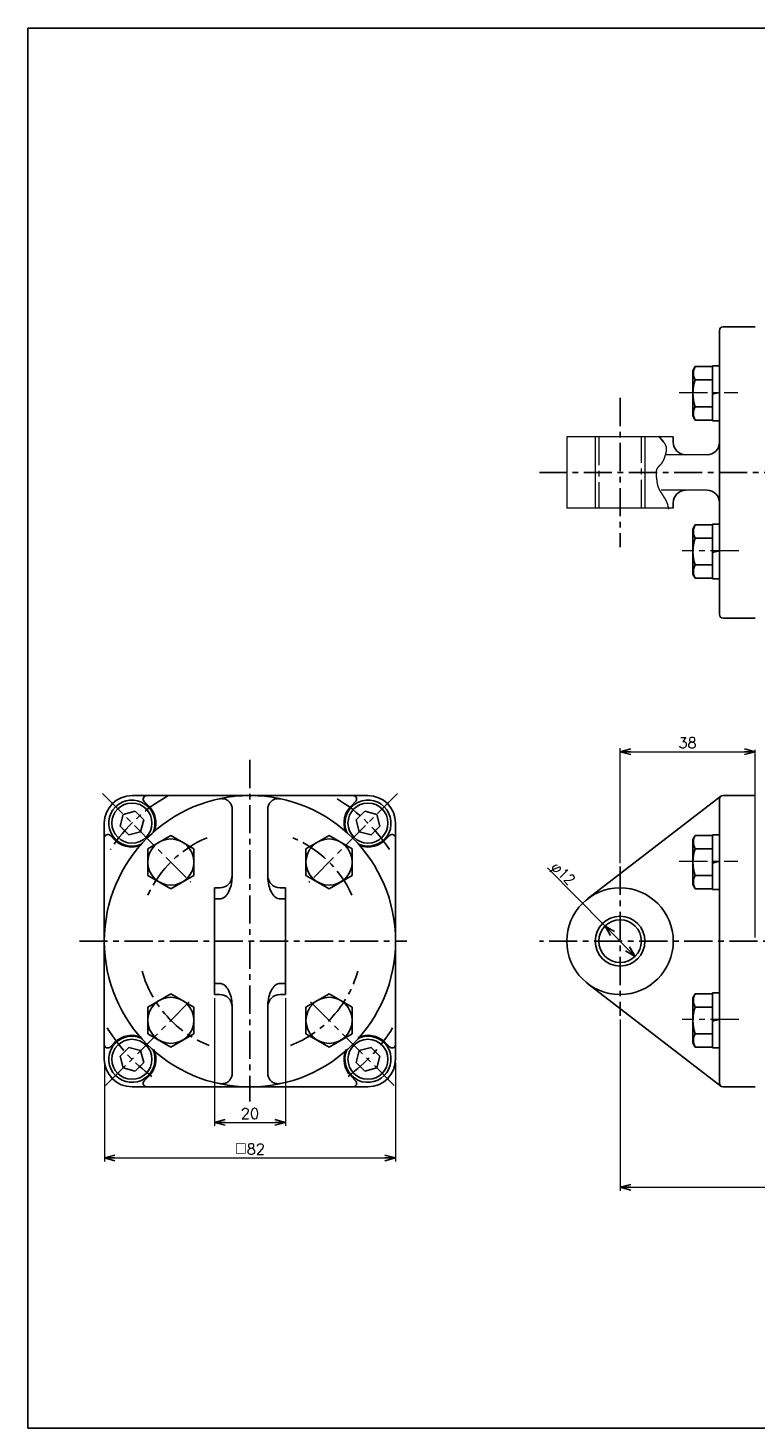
# Model space of a CAD drawing. Header units: millimetres. Extents: x -272 to 287, y -200 to 200.
# Tile 1 of 2: x -272 to -67, y -194 to 200. Entities that reach past the tile are written whole.
import ezdxf
from ezdxf.enums import TextEntityAlignment as Align

# ---------------------------------------------------------------- set-up
doc = ezdxf.new("R2010")
doc.units = ezdxf.units.MM
doc.header["$LTSCALE"] = 0.25
doc.linetypes.add('CENTER', pattern=[50.8, 31.75, -6.35, 6.35, -6.35])
doc.layers.add('ZUWAKU', color=7, linetype='Continuous')
doc.styles.add('FdaStyle0', font='txt.shx', dxfattribs={"bigfont": 'bigfont'})
doc.dimstyles.new('DaDimRotatedStyle', dxfattribs={"dimtxt": 3, "dimasz": 3.000002, "dimexe": 1, "dimexo": 1, "dimgap": 1, "dimtad": 3, "dimdsep": 46, "dimtxsty": 'FdaStyle0', "dimblk1": 'OPEN30', "dimblk2": 'OPEN30', "dimsah": 1, "dimcen": 0.09, "dimclrd": 4, "dimclre": 4, "dimclrt": 4, "dimadec": 0, "dimazin": 2, "dimtfac": 1, "dimtdec": 4, "dimtmove": 0, "dimatfit": 0, "dimfxl": 1, "dimarcsym": 0})

# ---------------------------------------------------------------- blocks, each defined once
blk = doc.blocks.new('_OPEN30')
at = {"color": 0, "linetype": 'ByBlock', "lineweight": -2}
for p, q in [((-1, 0.267949), (0, 0)), ((0, 0), (-1, -0.267949)), ((0, 0), (-1, 0))]:
    blk.add_line(p, q, dxfattribs=at)
blk = doc.blocks.new('DC_GROUP_Φ63_1')
at = {"color": 4, "linetype": 'Continuous', "lineweight": 25}
for p, q in [((-217.91, -16.92), (-217.99, -16.94)), ((-217.66, -16.89), (-217.91, -16.92)), ((-217.41, -16.88), (-217.66, -16.89)), ((-217.16, -16.89), (-217.41, -16.88)), ((-216.91, -16.92), (-217.16, -16.89)), ((-216.66, -16.98), (-216.91, -16.92)), ((-216.42, -17.05), (-216.66, -16.98)), ((-216.19, -17.15), (-216.42, -17.05)), ((-215.96, -17.27), (-216.19, -17.15)), ((-215.75, -17.41), (-215.96, -17.27)), ((-215.55, -17.56), (-215.75, -17.41)), ((-215.36, -17.74), (-215.55, -17.56)), ((-215.19, -17.93), (-215.36, -17.74)), ((-215.04, -18.13), (-215.19, -17.93)), ((-214.9, -18.34), (-215.04, -18.13)), ((-214.78, -18.57), (-214.9, -18.34)), ((-214.68, -18.81), (-214.78, -18.57)), ((-214.61, -19.05), (-214.68, -18.81)), ((-214.55, -19.3), (-214.61, -19.05)), ((-214.52, -19.56), (-214.55, -19.3)), ((-214.5, -19.81), (-214.52, -19.56))]:
    blk.add_line(p, q, dxfattribs=at)
blk = doc.blocks.new('DC_GROUP_Φ63_2')
at = {"color": 4, "linetype": 'Continuous', "lineweight": 25}
for p, q in [((-214.52, -94.44), (-214.55, -94.7)), ((-214.5, -94.19), (-214.52, -94.44)), ((-217.91, -97.08), (-217.99, -97.06)), ((-217.66, -97.11), (-217.91, -97.08)), ((-217.41, -97.12), (-217.66, -97.11)), ((-217.16, -97.11), (-217.41, -97.12)), ((-216.91, -97.08), (-217.16, -97.11)), ((-216.66, -97.02), (-216.91, -97.08)), ((-216.42, -96.95), (-216.66, -97.02)), ((-216.19, -96.85), (-216.42, -96.95)), ((-215.96, -96.73), (-216.19, -96.85)), ((-215.75, -96.59), (-215.96, -96.73)), ((-215.55, -96.44), (-215.75, -96.59)), ((-215.36, -96.26), (-215.55, -96.44)), ((-215.19, -96.07), (-215.36, -96.26)), ((-215.04, -95.87), (-215.19, -96.07)), ((-214.9, -95.66), (-215.04, -95.87)), ((-214.78, -95.43), (-214.9, -95.66)), ((-214.68, -95.19), (-214.78, -95.43)), ((-214.61, -94.95), (-214.68, -95.19)), ((-214.55, -94.7), (-214.61, -94.95))]:
    blk.add_line(p, q, dxfattribs=at)
blk = doc.blocks.new('DC_GROUP_Φ63_3')
at = {"color": 4, "linetype": 'Continuous', "lineweight": 25}
for p, q in [((-214.56, -39.65), (-214.52, -39.08)), ((-214.52, -39.08), (-214.5, -38.5)), ((-215.75, -43.57), (-215.53, -43.18)), ((-215.53, -43.18), (-215.32, -42.75)), ((-215.32, -42.75), (-215.14, -42.29)), ((-215.14, -42.29), (-214.97, -41.81)), ((-214.97, -41.81), (-214.83, -41.3)), ((-214.83, -41.3), (-214.72, -40.76)), ((-214.72, -40.76), (-214.62, -40.21)), ((-214.62, -40.21), (-214.56, -39.65)), ((-218, -45.12), (-217.7, -45.09)), ((-217.7, -45.09), (-217.4, -45.01)), ((-217.4, -45.01), (-217.1, -44.89)), ((-217.1, -44.89), (-216.81, -44.72)), ((-216.81, -44.72), (-216.52, -44.5)), ((-216.52, -44.5), (-216.25, -44.23)), ((-216.25, -44.23), (-216, -43.92)), ((-216, -43.92), (-215.75, -43.57))]:
    blk.add_line(p, q, dxfattribs=at)
blk = doc.blocks.new('DC_GROUP_Φ63_4')
at = {"color": 4, "linetype": 'Continuous', "lineweight": 25}
for p, q in [((-218, -68.88), (-217.7, -68.91)), ((-217.7, -68.91), (-217.4, -68.99)), ((-217.4, -68.99), (-217.1, -69.11)), ((-217.1, -69.11), (-216.81, -69.28)), ((-216.81, -69.28), (-216.52, -69.5)), ((-216.52, -69.5), (-216.25, -69.77)), ((-216.25, -69.77), (-216, -70.08)), ((-216, -70.08), (-215.75, -70.43)), ((-215.75, -70.43), (-215.53, -70.82)), ((-215.53, -70.82), (-215.32, -71.25)), ((-215.32, -71.25), (-215.14, -71.71)), ((-215.14, -71.71), (-214.97, -72.19)), ((-214.97, -72.19), (-214.83, -72.7)), ((-214.83, -72.7), (-214.72, -73.24)), ((-214.72, -73.24), (-214.62, -73.79)), ((-214.62, -73.79), (-214.56, -74.35)), ((-214.56, -74.35), (-214.52, -74.92)), ((-214.52, -74.92), (-214.5, -75.5))]:
    blk.add_line(p, q, dxfattribs=at)
blk = doc.blocks.new('DC_GROUP_Φ63_5')
at = {"color": 4, "linetype": 'Continuous', "lineweight": 25}
for p, q in [((-217.91, -16.92), (-217.99, -16.94)), ((-217.66, -16.89), (-217.91, -16.92)), ((-217.41, -16.88), (-217.66, -16.89)), ((-217.16, -16.89), (-217.41, -16.88)), ((-216.91, -16.92), (-217.16, -16.89)), ((-216.66, -16.98), (-216.91, -16.92)), ((-216.42, -17.05), (-216.66, -16.98)), ((-216.19, -17.15), (-216.42, -17.05)), ((-215.96, -17.27), (-216.19, -17.15)), ((-215.75, -17.41), (-215.96, -17.27)), ((-215.55, -17.56), (-215.75, -17.41)), ((-215.36, -17.74), (-215.55, -17.56)), ((-215.19, -17.93), (-215.36, -17.74)), ((-215.04, -18.13), (-215.19, -17.93)), ((-214.9, -18.34), (-215.04, -18.13)), ((-214.78, -18.57), (-214.9, -18.34)), ((-214.68, -18.81), (-214.78, -18.57)), ((-214.61, -19.05), (-214.68, -18.81)), ((-214.55, -19.3), (-214.61, -19.05)), ((-214.52, -19.56), (-214.55, -19.3)), ((-214.5, -19.81), (-214.52, -19.56))]:
    blk.add_line(p, q, dxfattribs=at)
blk = doc.blocks.new('DC_GROUP_Φ63_6')
at = {"color": 4, "linetype": 'Continuous', "lineweight": 25}
for p, q in [((-214.52, -94.44), (-214.55, -94.7)), ((-214.5, -94.19), (-214.52, -94.44)), ((-217.91, -97.08), (-217.99, -97.06)), ((-217.66, -97.11), (-217.91, -97.08)), ((-217.41, -97.12), (-217.66, -97.11)), ((-217.16, -97.11), (-217.41, -97.12)), ((-216.91, -97.08), (-217.16, -97.11)), ((-216.66, -97.02), (-216.91, -97.08)), ((-216.42, -96.95), (-216.66, -97.02)), ((-216.19, -96.85), (-216.42, -96.95)), ((-215.96, -96.73), (-216.19, -96.85)), ((-215.75, -96.59), (-215.96, -96.73)), ((-215.55, -96.44), (-215.75, -96.59)), ((-215.36, -96.26), (-215.55, -96.44)), ((-215.19, -96.07), (-215.36, -96.26)), ((-215.04, -95.87), (-215.19, -96.07)), ((-214.9, -95.66), (-215.04, -95.87)), ((-214.78, -95.43), (-214.9, -95.66)), ((-214.68, -95.19), (-214.78, -95.43)), ((-214.61, -94.95), (-214.68, -95.19)), ((-214.55, -94.7), (-214.61, -94.95))]:
    blk.add_line(p, q, dxfattribs=at)
blk = doc.blocks.new('DC_GROUP_Φ63_8')
at = {"color": 4, "linetype": 'Continuous', "lineweight": 25}
for p, q in [((-204.51, -19.81), (-204.49, -19.56)), ((-204.49, -19.56), (-204.46, -19.3)), ((-204.46, -19.3), (-204.4, -19.05)), ((-204.4, -19.05), (-204.32, -18.81)), ((-204.32, -18.81), (-204.23, -18.57)), ((-204.23, -18.57), (-204.11, -18.34)), ((-204.11, -18.34), (-203.97, -18.13)), ((-203.97, -18.13), (-203.82, -17.93)), ((-203.82, -17.93), (-203.64, -17.74)), ((-203.64, -17.74), (-203.46, -17.56)), ((-203.46, -17.56), (-203.26, -17.41)), ((-203.26, -17.41), (-203.04, -17.27)), ((-203.04, -17.27), (-202.82, -17.15)), ((-202.82, -17.15), (-202.59, -17.05)), ((-202.59, -17.05), (-202.35, -16.98)), ((-202.35, -16.98), (-202.1, -16.92)), ((-202.1, -16.92), (-201.85, -16.89)), ((-201.85, -16.89), (-201.6, -16.88)), ((-201.6, -16.88), (-201.35, -16.89)), ((-201.35, -16.89), (-201.1, -16.92)), ((-201.1, -16.92), (-201.01, -16.94))]:
    blk.add_line(p, q, dxfattribs=at)
blk = doc.blocks.new('DC_GROUP_Φ63_9')
at = {"color": 4, "linetype": 'Continuous', "lineweight": 25}
for p, q in [((-204.51, -94.19), (-204.49, -94.44)), ((-204.49, -94.44), (-204.46, -94.7)), ((-204.46, -94.7), (-204.4, -94.95)), ((-204.4, -94.95), (-204.32, -95.19)), ((-204.32, -95.19), (-204.23, -95.43)), ((-204.23, -95.43), (-204.11, -95.66)), ((-204.11, -95.66), (-203.97, -95.87)), ((-203.97, -95.87), (-203.82, -96.07)), ((-203.82, -96.07), (-203.64, -96.26)), ((-203.64, -96.26), (-203.46, -96.44)), ((-203.46, -96.44), (-203.26, -96.59)), ((-203.26, -96.59), (-203.04, -96.73)), ((-203.04, -96.73), (-202.82, -96.85)), ((-202.82, -96.85), (-202.59, -96.95)), ((-202.59, -96.95), (-202.35, -97.02)), ((-202.35, -97.02), (-202.1, -97.08)), ((-202.1, -97.08), (-201.85, -97.11)), ((-201.85, -97.11), (-201.6, -97.12)), ((-201.6, -97.12), (-201.35, -97.11)), ((-201.35, -97.11), (-201.1, -97.08)), ((-201.1, -97.08), (-201.01, -97.06))]:
    blk.add_line(p, q, dxfattribs=at)
blk = doc.blocks.new('DC_GROUP_Φ63_10')
at = {"color": 4, "linetype": 'Continuous', "lineweight": 25}
for p, q in [((-204.49, -39.08), (-204.5, -38.5)), ((-204.45, -39.65), (-204.49, -39.08)), ((-204.38, -40.21), (-204.45, -39.65)), ((-204.29, -40.76), (-204.38, -40.21)), ((-204.18, -41.3), (-204.29, -40.76)), ((-204.04, -41.81), (-204.18, -41.3)), ((-203.87, -42.29), (-204.04, -41.81)), ((-203.69, -42.75), (-203.87, -42.29)), ((-203.48, -43.18), (-203.69, -42.75)), ((-203.25, -43.57), (-203.48, -43.18)), ((-203.01, -43.92), (-203.25, -43.57)), ((-202.75, -44.23), (-203.01, -43.92)), ((-202.48, -44.5), (-202.75, -44.23)), ((-202.2, -44.72), (-202.48, -44.5)), ((-201.91, -44.89), (-202.2, -44.72)), ((-201.61, -45.01), (-201.91, -44.89)), ((-201.31, -45.09), (-201.61, -45.01)), ((-201, -45.12), (-201.31, -45.09))]:
    blk.add_line(p, q, dxfattribs=at)
blk = doc.blocks.new('DC_GROUP_Φ63_11')
at = {"color": 4, "linetype": 'Continuous', "lineweight": 25}
for p, q in [((-203.48, -70.82), (-203.69, -71.25)), ((-203.25, -70.43), (-203.48, -70.82)), ((-203.01, -70.08), (-203.25, -70.43)), ((-202.75, -69.77), (-203.01, -70.08)), ((-202.48, -69.5), (-202.75, -69.77)), ((-202.2, -69.28), (-202.48, -69.5)), ((-201.91, -69.11), (-202.2, -69.28)), ((-201.61, -68.99), (-201.91, -69.11)), ((-201.31, -68.91), (-201.61, -68.99)), ((-201, -68.88), (-201.31, -68.91)), ((-204.45, -74.35), (-204.49, -74.92)), ((-204.38, -73.79), (-204.45, -74.35)), ((-204.29, -73.24), (-204.38, -73.79)), ((-204.18, -72.7), (-204.29, -73.24)), ((-204.04, -72.19), (-204.18, -72.7)), ((-203.87, -71.71), (-204.04, -72.19)), ((-203.69, -71.25), (-203.87, -71.71)), ((-204.49, -74.92), (-204.5, -75.5))]:
    blk.add_line(p, q, dxfattribs=at)
blk = doc.blocks.new('DC_GROUP_Φ63_12')
at = {"color": 4, "linetype": 'Continuous', "lineweight": 25}
for p, q in [((-204.51, -19.81), (-204.49, -19.56)), ((-204.49, -19.56), (-204.46, -19.3)), ((-204.46, -19.3), (-204.4, -19.05)), ((-204.4, -19.05), (-204.32, -18.81)), ((-204.32, -18.81), (-204.23, -18.57)), ((-204.23, -18.57), (-204.11, -18.34)), ((-204.11, -18.34), (-203.97, -18.13)), ((-203.97, -18.13), (-203.82, -17.93)), ((-203.82, -17.93), (-203.64, -17.74)), ((-203.64, -17.74), (-203.46, -17.56)), ((-203.46, -17.56), (-203.26, -17.41)), ((-203.26, -17.41), (-203.04, -17.27)), ((-203.04, -17.27), (-202.82, -17.15)), ((-202.82, -17.15), (-202.59, -17.05)), ((-202.59, -17.05), (-202.35, -16.98)), ((-202.35, -16.98), (-202.1, -16.92)), ((-202.1, -16.92), (-201.85, -16.89)), ((-201.85, -16.89), (-201.6, -16.88)), ((-201.6, -16.88), (-201.35, -16.89)), ((-201.35, -16.89), (-201.1, -16.92)), ((-201.1, -16.92), (-201.01, -16.94))]:
    blk.add_line(p, q, dxfattribs=at)
blk = doc.blocks.new('DC_GROUP_Φ63_13')
at = {"color": 4, "linetype": 'Continuous', "lineweight": 25}
for p, q in [((-204.51, -94.19), (-204.49, -94.44)), ((-204.49, -94.44), (-204.46, -94.7)), ((-204.46, -94.7), (-204.4, -94.95)), ((-204.4, -94.95), (-204.32, -95.19)), ((-204.32, -95.19), (-204.23, -95.43)), ((-204.23, -95.43), (-204.11, -95.66)), ((-204.11, -95.66), (-203.97, -95.87)), ((-203.97, -95.87), (-203.82, -96.07)), ((-203.82, -96.07), (-203.64, -96.26)), ((-203.64, -96.26), (-203.46, -96.44)), ((-203.46, -96.44), (-203.26, -96.59)), ((-203.26, -96.59), (-203.04, -96.73)), ((-203.04, -96.73), (-202.82, -96.85)), ((-202.82, -96.85), (-202.59, -96.95)), ((-202.59, -96.95), (-202.35, -97.02)), ((-202.35, -97.02), (-202.1, -97.08)), ((-202.1, -97.08), (-201.85, -97.11)), ((-201.85, -97.11), (-201.6, -97.12)), ((-201.6, -97.12), (-201.35, -97.11)), ((-201.35, -97.11), (-201.1, -97.08)), ((-201.1, -97.08), (-201.01, -97.06))]:
    blk.add_line(p, q, dxfattribs=at)
blk = doc.blocks.new('*D15')
at = {"color": 4, "linetype": 'Continuous', "lineweight": 13}
for p, q in [((-219.5, -73), (-219.5, -109)), ((-199.5, -73), (-199.5, -109)), ((-219.5, -108), (-199.5, -108))]:
    blk.add_line(p, q, dxfattribs=at)
at = {"color": 4, "xscale": 3.000002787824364, "yscale": 2.999989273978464}
for p, rotation in [((-219.5, -108), 180), ((-199.5, -108), 360)]:
    blk.add_blockref('_OPEN30', p, dxfattribs=dict(at, rotation=rotation))
at = {"color": 4, "insert": (-209.5, -107), "char_height": 3, "width": 11.25, "attachment_point": 8, "style": 'FdaStyle0'}
blk.add_mtext('\\T1.00;20', dxfattribs=at)
blk = doc.blocks.new('*D16')
at = {"color": 4, "linetype": 'Continuous', "lineweight": 13}
for p, q in [((-250.5, -91.2), (-250.5, -119)), ((-168.5, -91.2), (-168.5, -119)), ((-250.5, -118), (-168.5, -118))]:
    blk.add_line(p, q, dxfattribs=at)
at = {"color": 4, "xscale": 3.000002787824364, "yscale": 2.999989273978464}
for p, rotation in [((-250.5, -118), 180), ((-168.5, -118), 360)]:
    blk.add_blockref('_OPEN30', p, dxfattribs=dict(at, rotation=rotation))
at = {"color": 4, "insert": (-209.5, -117), "char_height": 3, "width": 15, "attachment_point": 8, "style": 'FdaStyle0'}
blk.add_mtext('\\T1.00;□82', dxfattribs=at)
blk = doc.blocks.new('*D26')
at = {"color": 4, "linetype": 'Continuous', "lineweight": 13}
for p, q in [((142.71, -63), (142.71, -127.25)), ((-105.29, -79), (-105.29, -127.25)), ((-105.29, -126.25), (142.71, -126.25))]:
    blk.add_line(p, q, dxfattribs=at)
at = {"color": 4, "xscale": 3.000002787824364, "yscale": 2.999989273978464}
for p, rotation in [((-105.29, -126.25), 180), ((142.71, -126.25), 360)]:
    blk.add_blockref('_OPEN30', p, dxfattribs=dict(at, rotation=rotation))
at = {"color": 4, "insert": (18.71, -125.25), "char_height": 3, "width": 15, "attachment_point": 8, "style": 'FdaStyle0'}
blk.add_mtext('\\T1.00;248', dxfattribs=at)
blk = doc.blocks.new('*D27')
at = {"color": 4, "linetype": 'Continuous', "lineweight": 13}
for p, q in [((-105.29, -35), (-105.29, -2.67)), ((-105.29, -3.67), (-67.29, -3.67)), ((-67.29, -56), (-67.29, -3.16))]:
    blk.add_line(p, q, dxfattribs=at)
at = {"color": 4, "xscale": 3.000002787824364, "yscale": 2.999989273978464}
for p, rotation in [((-105.29, -3.67), 180), ((-67.29, -3.67), 360)]:
    blk.add_blockref('_OPEN30', p, dxfattribs=dict(at, rotation=rotation))
at = {"color": 4, "insert": (-86.29, -2.67), "char_height": 3, "width": 11.25, "attachment_point": 8, "style": 'FdaStyle0'}
blk.add_mtext('\\T1.00;38', dxfattribs=at)
blk = doc.blocks.new('DC_GROUP_Φ63_20')
at = {"color": 4, "linetype": 'CENTER', "lineweight": 13}
for centre, radius, start, end in [((-94.32, 84.97), 0.0272, 323.5083, 214.2534), ((-92.81, 85.93), 1.81, 212.7361, 220.6759), ((-95.85, 82.97), 2.52, 45.2291, 51.7997), ((-80.72, 95.8), 17.42, 219.3557, 220.8968), ((-99.94, 78.7), 8.43, 42.685, 45.9245), ((-44.08, 127.37), 65.79, 220.7912, 221.3259), ((-101.69, 77.07), 10.82, 39.6218, 42.7953), ((114.32, 266.52), 276.62, 221.3055, 221.4477), ((-100.52, 78.02), 9.32, 35.6502, 39.6942), ((-98.03, 79.79), 6.26, 29.7773, 35.7672), ((-95.59, 81.17), 3.46, 20.1059, 29.9776), ((-99.95, 81.63), 7.65, 336.5949, 340.2372), ((-103.16, 82.79), 11.06, 340.2339, 342.7499), ((-111.17, 85.28), 19.45, 342.7482, 344.1709), ((-108.46, 84.6), 16.66, 343.8839, 345.5249), ((-94.88, 81.44), 2.7, 8.6766, 19.8559), ((-97.79, 81.84), 5.64, 345.5153, 350.3062), ((-95.63, 81.47), 3.44, 350.3344, 358.1934), ((-94.91, 81.44), 2.73, 358.2885, 8.5299), ((-89.42, 74.83), 5.71, 178.5816, 183.58), ((-92.12, 74.9), 3.01, 169.5541, 178.6515), ((-93.21, 75.1), 1.9, 155.7119, 169.5639), ((-93.04, 74.99), 2.1, 142.1597, 154.7596), ((-91.32, 73.66), 4.27, 135.7609, 142.2145), ((-76.97, 59.72), 24.27, 134.6538, 135.8243), ((-99.39, 82.41), 7.62, 314.6503, 318.395), ((-96.71, 80), 4.02, 318.7959, 325.7959), ((-97.25, 80.37), 4.67, 325.8189, 331.7865), ((-98.24, 80.89), 5.79, 331.7908, 336.5967), ((-76.96, 75.6), 18.19, 183.5398, 185.1389), ((-147.15, 69.51), 52.26, 4.3485, 4.9002), ((-28.89, 78.48), 66.33, 184.3304, 184.757), ((-76.71, 74.5), 18.35, 184.7525, 186.2675), ((-84.69, 73.62), 10.32, 186.2644, 188.9148), ((-87.86, 73.12), 7.11, 188.9156, 192.719), ((-89.44, 72.77), 5.5, 192.7302, 197.6283), ((-89.12, 72.88), 5.84, 197.7491, 202.3873), ((-87.95, 73.36), 7.1, 202.3866, 206.2378), ((-86.29, 74.18), 8.94, 206.2348, 209.3265), ((-83.84, 75.56), 11.76, 209.3229, 211.697), ((-79.75, 78.08), 16.56, 211.6939, 213.3921), ((-71.23, 83.69), 26.77, 213.39, 214.4441), ((-32.33, 110.39), 73.95, 214.455, 214.8359), ((-116.74, 51.63), 28.9, 33.8931, 34.8617), ((-102.13, 61.45), 11.3, 31.4424, 33.8976), ((-98.35, 63.75), 6.87, 27.45, 31.4462), ((-96.62, 64.66), 4.92, 21.8968, 27.4463), ((-96.91, 64.56), 5.22, 16.4149, 21.6496), ((-99.1, 63.92), 7.51, 12.7431, 16.4166), ((-104.32, 62.73), 12.86, 10.5843, 12.7485), ((-130.24, 57.89), 39.22, 9.8745, 10.5881)]:
    blk.add_arc(centre, radius, start, end, dxfattribs=at)

msp = doc.modelspace()

# ---------------------------------------------------------------- linework, layer by layer
at = {"color": 4, "linetype": 'Continuous', "lineweight": 25}
for p, q in [((-77.293, 114.911), (-77.293, 34.911)), ((-76.293, 115.911), (-67.293, 115.911)), ((-84.097, 104.691), (-84.793, 103.485)), ((-84.793, 103.485), (-84.793, 90.885)), ((-79.293, 104.691), (-84.097, 104.691)), ((-79.293, 104.885), (-79.293, 89.485)), ((-79.293, 104.885), (-77.293, 104.885)), ((-77.293, 105.685), (-77.293, 88.685)), ((-79.293, 100.938), (-84.097, 100.938)), ((-79.293, 96.917), (-77.293, 97.453)), ((-84.097, 89.68), (-84.793, 90.885)), ((-79.293, 93.432), (-84.097, 93.432)), ((-79.293, 89.68), (-84.097, 89.68)), ((-79.293, 89.485), (-77.293, 89.485)), ((-90.293, 83.411), (-90.293, 84.911)), ((-77.293, 83.411), (-77.293, 84.911)), ((-90.293, 66.411), (-90.293, 64.911)), ((-77.293, 66.411), (-77.293, 64.911)), ((-84.097, 60.143), (-84.793, 58.938)), ((-79.293, 60.143), (-84.097, 60.143)), ((-79.293, 60.338), (-79.293, 44.938)), ((-79.293, 60.338), (-77.293, 60.338)), ((-77.293, 61.138), (-77.293, 44.138)), ((-84.793, 58.938), (-84.793, 46.338)), ((-79.293, 56.39), (-84.097, 56.39)), ((-79.293, 52.37), (-77.293, 52.905)), ((-79.293, 48.885), (-84.097, 48.885)), ((-84.097, 45.132), (-84.793, 46.338)), ((-79.293, 45.132), (-84.097, 45.132)), ((-79.293, 44.938), (-77.293, 44.938)), ((-76.293, 33.911), (-67.293, 33.911)), ((-242.704, -16), (-209.504, -16)), ((-237.965, -18.993), (-239.251, -17.707)), ((-214.504, -19.557), (-214.504, -38.5)), ((-176.304, -16), (-209.504, -16)), ((-204.504, -19.557), (-204.504, -38.5)), ((-181.043, -18.993), (-179.757, -17.707)), ((-76.903, -16.208), (-114.444, -45.115)), ((-77.293, -17), (-77.293, -97)), ((-76.293, -16), (-67.293, -16)), ((-245.187, -21.317), (-246.084, -24.663)), ((-241.841, -20.42), (-245.187, -21.317)), ((-239.392, -22.869), (-241.841, -20.42)), ((-240.288, -26.215), (-239.392, -22.869)), ((-179.616, -22.869), (-177.166, -20.42)), ((-178.719, -26.215), (-179.616, -22.869)), ((-177.166, -20.42), (-173.82, -21.317)), ((-173.82, -21.317), (-172.924, -24.663)), ((-250.504, -57), (-250.504, -23.8)), ((-247.511, -28.539), (-248.797, -27.253)), ((-246.084, -24.663), (-243.635, -27.112)), ((-243.635, -27.112), (-240.288, -26.215)), ((-231.778, -27.221), (-238.278, -30.973)), ((-225.278, -30.973), (-231.778, -27.221)), ((-193.73, -30.973), (-187.23, -27.221)), ((-187.23, -27.221), (-180.73, -30.973)), ((-175.373, -27.112), (-178.719, -26.215)), ((-172.924, -24.663), (-175.373, -27.112)), ((-171.497, -28.539), (-170.211, -27.253)), ((-168.504, -57), (-168.504, -23.8)), ((-84.097, -27.221), (-84.793, -28.426)), ((-79.293, -27.221), (-84.097, -27.221)), ((-79.293, -27.026), (-79.293, -42.426)), ((-79.293, -27.026), (-77.293, -27.026)), ((-77.293, -26.226), (-77.293, -43.226)), ((-238.278, -30.973), (-238.278, -38.479)), ((-225.278, -38.479), (-225.278, -30.973)), ((-193.73, -38.479), (-193.73, -30.973)), ((-180.73, -30.973), (-180.73, -38.479)), ((-84.793, -28.426), (-84.793, -41.026)), ((-79.293, -30.973), (-84.097, -30.973)), ((-79.293, -34.994), (-77.293, -34.458)), ((-238.278, -38.479), (-231.778, -42.232)), ((-231.778, -42.232), (-225.278, -38.479)), ((-187.23, -42.232), (-193.73, -38.479)), ((-180.73, -38.479), (-187.23, -42.232)), ((-109.506, -52.728), (-125.686, -36.321)), ((-79.293, -38.479), (-84.097, -38.479)), ((-219.504, -42), (-219.504, -72)), ((-218.004, -42), (-219.504, -42)), ((-201.004, -42), (-199.504, -42)), ((-199.504, -42), (-199.504, -72)), ((-84.097, -42.232), (-84.793, -41.026)), ((-79.293, -42.232), (-84.097, -42.232)), ((-79.293, -42.426), (-77.293, -42.426)), ((-218.004, -45.115), (-219.504, -45.115)), ((-201.004, -45.115), (-199.504, -45.115)), ((-109.506, -52.728), (-101.08, -61.272)), ((-250.504, -90.2), (-250.504, -57)), ((-168.504, -90.2), (-168.504, -57)), ((-218.004, -68.885), (-219.504, -68.885)), ((-201.004, -68.885), (-199.504, -68.885)), ((-76.903, -97.792), (-114.444, -68.885)), ((-77.293, -70.774), (-77.293, -87.774)), ((-231.778, -71.768), (-238.278, -75.521)), ((-225.278, -75.521), (-231.778, -71.768)), ((-218.004, -72), (-219.504, -72)), ((-201.004, -72), (-199.504, -72)), ((-193.73, -75.521), (-187.23, -71.768)), ((-187.23, -71.768), (-180.73, -75.521)), ((-84.097, -71.768), (-84.793, -72.974)), ((-84.793, -72.974), (-84.793, -85.574)), ((-79.293, -71.768), (-84.097, -71.768)), ((-79.293, -71.574), (-79.293, -86.974)), ((-79.293, -71.574), (-77.293, -71.574)), ((-238.278, -75.521), (-238.278, -83.027)), ((-225.278, -83.027), (-225.278, -75.521)), ((-214.504, -94.187), (-214.504, -75.5)), ((-204.504, -94.187), (-204.504, -75.5)), ((-193.73, -83.027), (-193.73, -75.521)), ((-180.73, -75.521), (-180.73, -83.027)), ((-79.293, -75.521), (-84.097, -75.521)), ((-79.293, -79.542), (-77.293, -79.006)), ((-247.511, -85.461), (-248.797, -86.747)), ((-238.278, -83.027), (-231.778, -86.779)), ((-231.778, -86.779), (-225.278, -83.027)), ((-187.23, -86.779), (-193.73, -83.027)), ((-180.73, -83.027), (-187.23, -86.779)), ((-171.497, -85.461), (-170.211, -86.747)), ((-84.097, -86.779), (-84.793, -85.574)), ((-79.293, -83.027), (-84.097, -83.027)), ((-243.635, -86.888), (-246.084, -89.337)), ((-246.084, -89.337), (-245.187, -92.684)), ((-240.288, -87.785), (-243.635, -86.888)), ((-239.392, -91.131), (-240.288, -87.785)), ((-179.616, -91.131), (-178.719, -87.785)), ((-178.719, -87.785), (-175.373, -86.888)), ((-175.373, -86.888), (-172.924, -89.337)), ((-172.924, -89.337), (-173.82, -92.684)), ((-79.293, -86.779), (-84.097, -86.779)), ((-79.293, -86.974), (-77.293, -86.974)), ((-245.187, -92.684), (-241.841, -93.58)), ((-241.841, -93.58), (-239.392, -91.131)), ((-177.166, -93.58), (-179.616, -91.131)), ((-173.82, -92.684), (-177.166, -93.58)), ((-209.504, -98), (-242.704, -98)), ((-237.965, -95.007), (-239.251, -96.293)), ((-209.504, -98), (-176.304, -98)), ((-181.043, -95.007), (-179.757, -96.293)), ((-76.293, -98), (-67.293, -98))]:
    msp.add_line(p, q, dxfattribs=at)
at = {"color": 4, "linetype": 'CENTER', "lineweight": 25}
for p, q in [((-105.293, 95.911), (-105.293, 53.911)), ((146.435, 74.911), (-127.945, 74.911)), ((-209.504, -6), (-209.504, -102.071)), ((-251.034, -15.47), (-226.121, -40.383)), ((-167.973, -15.47), (-192.887, -40.383)), ((-105.293, -36), (-105.293, -78)), ((-257.504, -57), (-165.308, -57)), ((149.339, -57), (-127.945, -57)), ((-250.145, -97.641), (-226.586, -74.082)), ((-168.863, -97.641), (-192.422, -74.082))]:
    msp.add_line(p, q, dxfattribs=at)
at = {"color": 4, "linetype": 'CENTER', "lineweight": 13}
for p, q in [((-88.642, 97.453), (-72.135, 97.453)), ((-111.293, 84.911), (-111.293, 64.911)), ((-99.293, 64.911), (-99.293, 84.911)), ((-71.86, 52.905), (-87.816, 52.905)), ((-88.642, -34.458), (-72.135, -34.458)), ((-71.86, -79.006), (-87.816, -79.006))]:
    msp.add_line(p, q, dxfattribs=at)
at = {"color": 4, "linetype": 'Continuous', "lineweight": 13}
for p, q in [((-120.293, 84.911), (-120.293, 64.911)), ((-90.293, 84.911), (-120.293, 84.911)), ((-112.293, 84.911), (-112.293, 64.911)), ((-98.293, 84.911), (-98.293, 64.911)), ((-80.793, 79.911), (-92.331, 79.911)), ((-80.793, 69.911), (-93.715, 69.911)), ((-90.293, 64.911), (-120.293, 64.911))]:
    msp.add_line(p, q, dxfattribs=at)
at = {"color": 4, "linetype": 'Continuous', "lineweight": 25}
for centre, radius in [((-242.738, -23.766), 5.634), ((-176.27, -23.766), 5.634), ((-231.778, -34.726), 6.5), ((-187.23, -34.726), 6.5), ((-105.293, -57), 15), ((-105.293, -57), 7), ((-105.293, -57), 6), ((-231.778, -79.274), 6.5), ((-187.23, -79.274), 6.5), ((-242.738, -90.234), 5.634), ((-176.27, -90.234), 5.634)]:
    msp.add_circle(centre, radius, dxfattribs=at)
for centre, radius, start, end in [((-76.293, 114.911), 1, 90, 180), ((-80.847, 102.814), 3.753, 150.00001, 209.99999), ((-74.328, 97.185), 10.465, 158.98558, 201.01442), ((-80.847, 91.556), 3.753, 150.00001, 209.99999), ((-86.793, 83.411), 3.5, 180, 270), ((-80.793, 83.411), 3.5, 270, 0), ((-86.793, 66.411), 3.5, 90, 180), ((-80.793, 66.411), 3.5, 360, 90), ((-80.847, 58.267), 3.753, 150.00001, 209.99999), ((-74.328, 52.638), 10.465, 158.98558, 201.01442), ((-80.847, 47.008), 3.753, 150.00001, 209.99999), ((-76.293, 34.911), 1, 180, 270), ((-242.704, -23.8), 7.8, 90, 180), ((-209.504, -57), 41, 90, 270), ((-242.738, -23.766), 6.5, 336.04382, 293.95618), ((-238.544, -17), 1, 90, 225), ((-242.738, -23.766), 6.75, 340.31645, 45), ((-209.504, -57), 41, 270, 90), ((-176.27, -23.766), 6.75, 135, 199.68355), ((-176.27, -23.766), 6.5, 246.04382, 203.95618), ((-180.464, -17), 1, 315, 90), ((-176.304, -23.8), 7.8, 0, 90), ((-76.293, -17), 1, 90, 180), ((-249.504, -27.96), 1, 45, 180), ((-169.504, -27.96), 1, 0, 135), ((-80.847, -29.097), 3.753, 150.00001, 209.99999), ((-242.738, -23.766), 6.75, 220.87302, 289.68355), ((-176.27, -23.766), 6.75, 250.31645, 319.12698), ((-74.328, -34.726), 10.465, 158.98558, 201.01442), ((-218.004, -38.5), 3.5, 270, 0), ((-201.004, -38.5), 3.5, 180, 270), ((-80.847, -40.355), 3.753, 150.00001, 209.99999), ((-218.004, -75.5), 3.5, 0, 90), ((-201.004, -75.5), 3.5, 90, 180), ((-80.847, -73.645), 3.753, 150.00001, 209.99999), ((-74.328, -79.274), 10.465, 158.98558, 201.01442), ((-249.504, -86.04), 1, 180, 315), ((-242.738, -90.234), 6.5, 66.04382, 23.95618), ((-242.738, -90.234), 6.75, 66.04382, 135), ((-176.27, -90.234), 6.5, 156.04382, 113.95618), ((-176.27, -90.234), 6.75, 45, 113.95618), ((-169.504, -86.04), 1, 225, 0), ((-80.847, -84.903), 3.753, 150.00001, 209.99999), ((-242.704, -90.2), 7.8, 180, 270), ((-242.738, -90.234), 6.75, 315, 23.95618), ((-176.27, -90.234), 6.75, 156.04382, 225), ((-176.304, -90.2), 7.8, 270, 0), ((-238.544, -97), 1, 135, 270), ((-180.464, -97), 1, 270, 45), ((-76.293, -97), 1, 180, 270)]:
    msp.add_arc(centre, radius, start, end, dxfattribs=at)
at = {"color": 4, "linetype": 'CENTER', "lineweight": 25}
for radius, start, end in [(47, 119.26824, 146.66404), (47, 33.33596, 60.73176), (31.5, 112.48194, 155.69596), (31.5, 24.30404, 67.51806), (31.5, 195.61766, 248.70579), (31.5, 291.29421, 344.38234), (47, 211.2761, 234.0205), (47, 305.9795, 328.7239)]:
    msp.add_arc((-209.504, -57), radius, start, end, dxfattribs=at)
at = {"layer": 'ZUWAKU', "color": 5, "linetype": 'Continuous', "lineweight": 25}
for p, q in [((281, 200), (-272, 200)), ((-272, -194), (-272, 200)), ((287, -194), (-272, -194))]:
    msp.add_line(p, q, dxfattribs=at)

# ---------------------------------------------------------------- block references
at = {"linetype": 'Continuous'}
for name in ['DC_GROUP_Φ63_20', 'DC_GROUP_Φ63_1', 'DC_GROUP_Φ63_5', 'DC_GROUP_Φ63_8', 'DC_GROUP_Φ63_12', 'DC_GROUP_Φ63_3', 'DC_GROUP_Φ63_10', 'DC_GROUP_Φ63_4', 'DC_GROUP_Φ63_11', 'DC_GROUP_Φ63_2', 'DC_GROUP_Φ63_6', 'DC_GROUP_Φ63_9', 'DC_GROUP_Φ63_13']:
    msp.add_blockref(name, (0, 0), dxfattribs=at)
at = {"color": 4, "xscale": 3.000002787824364, "yscale": 2.999989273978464}
for p, rotation in [((-109.506, -52.728), 134.600978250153), ((-101.08, -61.272), 314.600978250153)]:
    msp.add_blockref('_OPEN30', p, dxfattribs=dict(at, rotation=rotation))

# ---------------------------------------------------------------- texts
at = {"color": 4, "style": 'FdaStyle0', "width": 0.75}
msp.add_text('φ12', height=3, rotation=-45.39902, dxfattribs=at).set_placement((-124.837, -36.327), (-119.782, -41.453), align=Align.FIT)

# ---------------------------------------------------------------- dimensions: what is measured, and where the dimension line sits
at = {"linetype": 'Continuous', "lineweight": 13}
for base, p1, p2, override, picture, middle in [((-67.293, -3.673), (-105.293, -36), (-67.293, -57), {"dimtxt": 3, "dimasz": 3.000002, "dimexe": 0.509372, "dimexo": 1, "dimgap": 1, "dimtad": 3, "dimtih": 0, "dimtoh": 0, "dimdec": 2, "dimzin": 8, "dimtxsty": 'FdaStyle0', "dimblk1": 'OPEN30', "dimblk2": 'OPEN30', "dimsah": 1, "dimclrd": 4, "dimclre": 4, "dimclrt": 4, "dimazin": 2, "dimtofl": 1, "dimatfit": 0, "dimtolj": 0, "dimtzin": 8}, '*D27', (-86.293, -3.673)), ((142.707, -126.25), (-105.293, -78), (142.707, -62), {"dimtxt": 3, "dimasz": 3.000002, "dimexe": 1, "dimexo": 1, "dimgap": 1, "dimtad": 3, "dimtih": 0, "dimtoh": 0, "dimdec": 2, "dimzin": 8, "dimtxsty": 'FdaStyle0', "dimblk1": 'OPEN30', "dimblk2": 'OPEN30', "dimsah": 1, "dimclrd": 4, "dimclre": 4, "dimclrt": 4, "dimazin": 2, "dimtofl": 1, "dimatfit": 0, "dimtolj": 0, "dimtzin": 8}, '*D26', (18.707, -126.25)), ((-199.504, -108), (-219.504, -72), (-199.504, -72), {"dimtxt": 3, "dimasz": 3.000002, "dimexe": 1, "dimexo": 1, "dimgap": 1, "dimtad": 3, "dimtih": 0, "dimtoh": 0, "dimdec": 2, "dimzin": 8, "dimtxsty": 'FdaStyle0', "dimblk1": 'OPEN30', "dimblk2": 'OPEN30', "dimsah": 1, "dimclrd": 4, "dimclre": 4, "dimclrt": 4, "dimazin": 2, "dimtofl": 1, "dimatfit": 0, "dimtolj": 0, "dimtzin": 8}, '*D15', (-209.504, -108))]:
    dim = msp.add_linear_dim(base=base, p1=p1, p2=p2, dimstyle='DaDimRotatedStyle', override=override, dxfattribs=at)
    dim.commit()
    dim.dimension.update_dxf_attribs({"geometry": picture, "text_midpoint": middle})
dim = msp.add_linear_dim(base=(-168.504, -118), p1=(-250.504, -90.2), p2=(-168.504, -90.2), text='□<>', dimstyle='DaDimRotatedStyle', override={"dimtxt": 3, "dimasz": 3.000002, "dimexe": 1, "dimexo": 1, "dimgap": 1, "dimtad": 3, "dimtih": 0, "dimtoh": 0, "dimdec": 2, "dimzin": 8, "dimtxsty": 'FdaStyle0', "dimblk1": 'OPEN30', "dimblk2": 'OPEN30', "dimsah": 1, "dimclrd": 4, "dimclre": 4, "dimclrt": 4, "dimazin": 2, "dimtofl": 1, "dimatfit": 0, "dimtolj": 0, "dimtzin": 8}, dxfattribs=at)
dim.commit()
dim.dimension.update_dxf_attribs({"geometry": '*D16', "text_midpoint": (-209.504, -118)})

doc.saveas('drawing.dxf')
